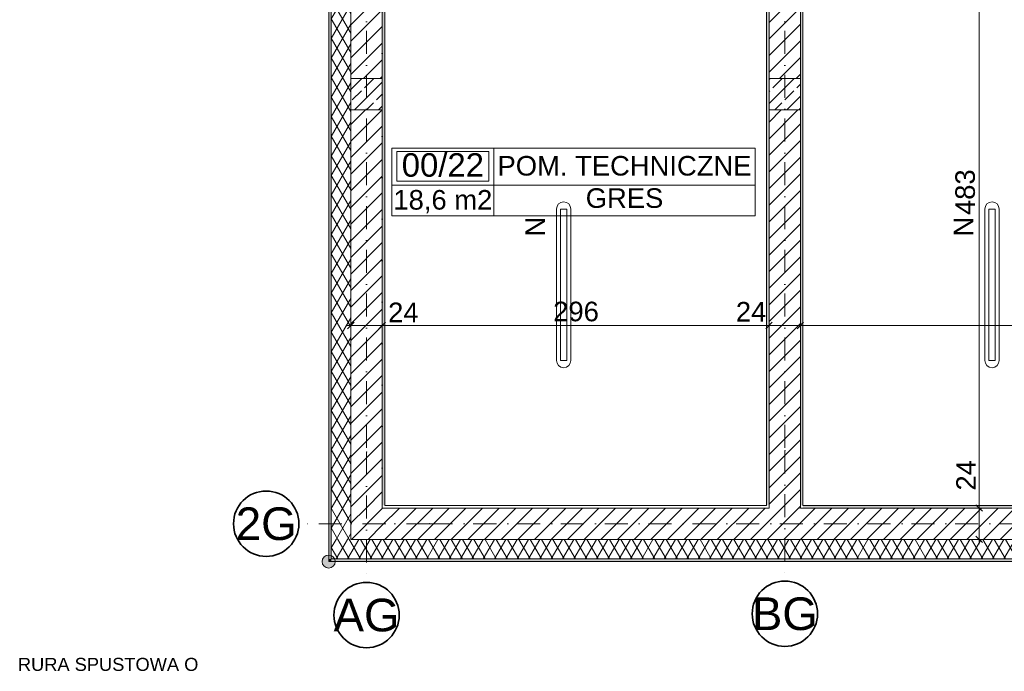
# Model space of a CAD drawing. Header units: millimetres. Extents: x -161344 to -146566, y -106140 to -95295.
# Tile 1 of 4: x -161344 to -153809, y -105722 to -100732. Entities that reach past the tile are written whole.
import ezdxf
from ezdxf.enums import TextEntityAlignment as Align

# ---------------------------------------------------------------- set-up
doc = ezdxf.new("R2010")
doc.units = ezdxf.units.MM
doc.header["$MEASUREMENT"] = 0
doc.linetypes.add('Kropki i Kreski', pattern=[335.138881, 176.388884, -88.194442, 0, -70.555556])
doc.linetypes.add('Kropkowana', pattern=[317.499995, 0, -317.499995])
for name, color, linetype, lineweight, true_color in [('Nowe_2D - Rysunki i Obrazki_Nr_pióra__251', 7, 'Continuous', 13, 0xe8e8e8), ('Nowe_Elementy Modelu - Strefy_Nr_pióra__121', 7, 'Continuous', 0, 0xd5e3e3), ('Nowe_Konstrukcja - Słupy_Nr_pióra__101', 250, 'Continuous', 13, 0x333333), ('Nowe_Konstrukcja - Ściany zew_Nr_pióra__23', 7, 'Continuous', 13, 0x858585), ('Nowe_Metryczki pomieszczeń Archicada_Nr_pióra__81', 7, 'Continuous', 13, 0x6a6a6a), ('Nowe_Wymiarowanie - Ogólne_Nr_pióra__81', 7, 'Continuous', 13, 0x6a6a6a), ('Nowe_zagospodarowanie_Nr_pióra__81', 7, 'Continuous', 13, 0x6a6a6a)]:
    doc.layers.add(name, color=color, linetype=linetype, lineweight=lineweight, true_color=true_color)
for name, color, linetype, lineweight in [('Nowe_Drzwi Archicad_Nr_pióra__3', 7, 'Continuous', 13), ('Nowe_Konstrukcja - Stropy_Nr_pióra__126', 255, 'Continuous', 0), ('Nowe_Konstrukcja - Słupy_Nr_pióra__41', 7, 'Continuous', 13), ('Nowe_Konstrukcja - Ściany zew_Nr_pióra__21', 7, 'Continuous', 20), ('Nowe_Konstrukcja - Ściany zew_Nr_pióra__3', 7, 'Continuous', 13), ('Nowe_LUXIONA#1_Nr_pióra__3', 7, 'Continuous', 13), ('Nowe_Osie_Nr_pióra__4', 8, 'Continuous', 13), ('Nowe_Osie_Nr_pióra__7', 7, 'Continuous', 35), ('Nowe_Wymiarowanie - Ogólne_Nr_pióra__42', 8, 'Continuous', 25)]:
    doc.layers.add(name, color=color, linetype=linetype, lineweight=lineweight)
for name, color, linetype in [('Nowe_Elementy Modelu - Strefy', 7, 'Continuous'), ('Nowe_Konstrukcja - Stropy', 7, 'Continuous'), ('Nowe_Konstrukcja - Słupy', 7, 'Continuous'), ('Nowe_Konstrukcja - Ściany zew', 7, 'Continuous'), ('Nowe_Osie', 7, 'Continuous'), ('Nowe_Wymiarowanie - Ogólne', 7, 'Continuous'), ('Nowe_zagospodarowanie', 7, 'Continuous')]:
    doc.layers.add(name, color=color, linetype=linetype)
doc.styles.add('STYL_AUTOMATYCZNY_1', font='arial.ttf')
doc.styles.add('STYL_AUTOMATYCZNY_3', font='arial.ttf')
doc.dimstyles.new('STYL_AUTOMATYCZNY__1', dxfattribs={"dimtxt": 150, "dimasz": 47.5, "dimexe": 0.18, "dimexo": 0.0625, "dimgap": 0, "dimtad": 1, "dimtih": 1, "dimtoh": 1, "dimdec": 0, "dimlfac": 0.1, "dimzin": 0, "dimdsep": 46, "dimtxsty": 'STYL_AUTOMATYCZNY_1', "dimblk": 'ARROWHEAD_6', "dimblk1": 'ARROWHEAD_6', "dimblk2": 'ARROWHEAD_6', "dimcen": 0.09, "dimse1": 1, "dimse2": 1, "dimclrd": 256, "dimclre": 256, "dimclrt": 8, "dimazin": 0, "dimtfac": 1, "dimtdec": 4, "dimtmove": 0, "dimatfit": 3, "dimfxl": 0, "dimtolj": 1, "dimtzin": 0, "dimarcsym": 0})
doc.dimstyles.new('STYL_AUTOMATYCZNY__2', dxfattribs={"dimtxt": 150, "dimasz": 47.5, "dimexe": 0.18, "dimexo": 0.0625, "dimgap": 0, "dimtad": 1, "dimdec": 0, "dimlfac": 0.1, "dimzin": 0, "dimdsep": 46, "dimtxsty": 'STYL_AUTOMATYCZNY_1', "dimblk": 'ARROWHEAD_6', "dimblk1": 'ARROWHEAD_6', "dimblk2": 'ARROWHEAD_6', "dimcen": 0.09, "dimse1": 1, "dimse2": 1, "dimclrd": 256, "dimclre": 256, "dimclrt": 8, "dimazin": 0, "dimtfac": 1, "dimtdec": 4, "dimtmove": 0, "dimatfit": 3, "dimfxl": 0, "dimtolj": 1, "dimtzin": 0, "dimarcsym": 0})
doc.dimstyles.new('STYL_AUTOMATYCZNY__3', dxfattribs={"dimtxt": 150, "dimasz": 47.5, "dimexe": 0.18, "dimexo": 0.0625, "dimgap": 0, "dimtad": 1, "dimtih": 1, "dimtoh": 1, "dimdec": 0, "dimlfac": 0.1, "dimzin": 0, "dimdsep": 46, "dimtxsty": 'STYL_AUTOMATYCZNY_1', "dimblk": 'ARROWHEAD_6', "dimblk1": 'ARROWHEAD_6', "dimblk2": 'ARROWHEAD_6', "dimcen": 0.09, "dimse1": 1, "dimse2": 1, "dimclrd": 256, "dimclre": 256, "dimclrt": 8, "dimazin": 0, "dimtfac": 1, "dimtdec": 4, "dimtmove": 2, "dimatfit": 3, "dimfxl": 0, "dimtolj": 1, "dimtzin": 0, "dimarcsym": 0})
doc.dimstyles.new('STYL_AUTOMATYCZNY__4', dxfattribs={"dimtxt": 150, "dimasz": 47.5, "dimexe": 0.18, "dimexo": 0.0625, "dimgap": 0, "dimtad": 1, "dimdec": 0, "dimlfac": 0.1, "dimzin": 0, "dimdsep": 46, "dimtxsty": 'STYL_AUTOMATYCZNY_1', "dimblk": 'ARROWHEAD_6', "dimblk1": 'ARROWHEAD_6', "dimblk2": 'ARROWHEAD_6', "dimcen": 0.09, "dimse1": 1, "dimse2": 1, "dimclrd": 256, "dimclre": 256, "dimclrt": 8, "dimazin": 0, "dimtfac": 1, "dimtdec": 4, "dimtmove": 2, "dimatfit": 3, "dimfxl": 0, "dimtolj": 1, "dimtzin": 0, "dimarcsym": 0})
pattern_1 = [(60, (0, 0), (-64.951905, 37.5), []), (120, (0, 0), (64.951905, 37.5), [])]
pattern_2 = [(0, (0, 0), (0, 86.60254), [0, -50]), (0, (25, 43.3), (0, 86.60254), [0, -50])]
pattern_3 = [(45, (0, 0), (-63.63961, 63.63961), [])]
pattern_4 = [(45, (0, 0), (-91.92388, 91.92388), []), (45, (-45.96, 45.96), (-91.92388, 91.92388), [97.5, -32.5])]

# ---------------------------------------------------------------- blocks, each defined once
blk = doc.blocks.new('POM. TECHNICZNE_00_22_2_3', base_point=(-157715.5, -101999.3))
at = {"layer": 'Nowe_Metryczki pomieszczeń Archicada_Nr_pióra__81', "color": 251, "linetype": 'Continuous', "lineweight": 13, "true_color": 0x6a6a6a}
for p, q in [((-158495.9, -101716.4), (-155715.4, -101716.4)), ((-158495.9, -102235), (-158495.9, -101716.4)), ((-157715.5, -101716.4), (-157715.5, -102235)), ((-155715.4, -101716.4), (-155715.4, -102235)), ((-158456.9, -101742.3), (-157754.5, -101742.3)), ((-158456.9, -101968.6), (-158456.9, -101742.3)), ((-157754.5, -101742.3), (-157754.5, -101968.6)), ((-158495.9, -101999.3), (-155715.4, -101999.3)), ((-157754.5, -101968.6), (-158456.9, -101968.6)), ((-155715.4, -102235), (-158495.9, -102235))]:
    blk.add_line(p, q, dxfattribs=at)
at = {"layer": 'Nowe_Metryczki pomieszczeń Archicada_Nr_pióra__81', "color": 251, "lineweight": 13, "true_color": 0x6a6a6a}
for tag, height, style, p in [('ROOM_NUMBER', 180, 'STYL_AUTOMATYCZNY_3', (-158105.7, -101844.3)), ('ROOM_NAME', 150, 'STYL_AUTOMATYCZNY_1', (-156715.4, -101850.5)), ('floor_f', 150, 'STYL_AUTOMATYCZNY_1', (-156715.4, -102098)), ('ROOM_CALC_AREA', 150, 'STYL_AUTOMATYCZNY_1', (-158105.7, -102111.3))]:
    blk.add_attdef(tag, text='', height=height, dxfattribs=dict(at, style=style)).set_placement(p, align=Align.MIDDLE_CENTER)
blk = doc.blocks.new('Strop_1_3', base_point=(-158569.5, -98131.6))
at = {"layer": 'Nowe_Konstrukcja - Stropy_Nr_pióra__126', "color": 255, "linetype": 'Kropkowana', "lineweight": 0, "flags": 128}
blk.add_lwpolyline([(-158569.5, -98131.6), (-158569.5, -104471.6), (-149409.5, -104471.6), (-149409.5, -98131.6)], close=True, dxfattribs=at)
blk = doc.blocks.new('Ściana_3_3', base_point=(-149269.5, -104591.6))
at = {"layer": 'Nowe_Konstrukcja - Ściany zew_Nr_pióra__23', "linetype": 'Continuous', "lineweight": 13, "true_color": 0x858585}
h = blk.add_hatch(dxfattribs=at)
h.set_pattern_fill('Bloczki_ceramiczne_0003', color=252, style=0, pattern_type=2)
h.set_pattern_definition(pattern_3)
h.paths.add_polyline_path([(-158809.5, -104471.6), (-158809.5, -104711.6), (-158569.5, -104471.6)])
h = blk.add_hatch(dxfattribs=at)
h.set_pattern_fill('Bloczki_ceramiczne_0003', color=252, style=0, pattern_type=2)
h.set_pattern_definition(pattern_3)
h.paths.add_polyline_path([(-158569.5, -104471.6), (-158809.5, -104711.6), (-158569.5, -104711.6)])
h = blk.add_hatch(dxfattribs=at)
h.set_pattern_fill('Tynk_0003', color=252, style=0, pattern_type=2)
h.set_pattern_definition(pattern_2)
h.paths.add_polyline_path([(-158569.5, -104451.6), (-158569.5, -104471.6), (-158549.5, -104451.6)])
h = blk.add_hatch(dxfattribs=at)
h.set_pattern_fill('Tynk_0003', color=252, style=0, pattern_type=2)
h.set_pattern_definition(pattern_2)
h.paths.add_polyline_path([(-158549.5, -104451.6), (-158569.5, -104471.6), (-158549.5, -104471.6)])
h = blk.add_hatch(dxfattribs=at)
h.set_pattern_fill('Bloczki_ceramiczne_0003', color=252, style=0, pattern_type=2)
h.set_pattern_definition(pattern_3)
h.paths.add_polyline_path([(-155609.5, -104471.6), (-158569.5, -104471.6), (-158569.5, -104711.6), (-155609.5, -104711.6)])
h = blk.add_hatch(dxfattribs=at)
h.set_pattern_fill('Tynk_0003', color=252, style=0, pattern_type=2)
h.set_pattern_definition(pattern_2)
h.paths.add_polyline_path([(-155629.5, -104451.6), (-158549.5, -104451.6), (-158549.5, -104471.6), (-155629.5, -104471.6)])
h = blk.add_hatch(dxfattribs=at)
h.set_pattern_fill('Tynk_0003', color=252, style=0, pattern_type=2)
h.set_pattern_definition(pattern_2)
h.paths.add_polyline_path([(-155609.5, -104451.6), (-155629.5, -104451.6), (-155629.5, -104471.6), (-155609.5, -104471.6)])
h = blk.add_hatch(dxfattribs=at)
h.set_pattern_fill('Bloczki_ceramiczne_0003', color=252, style=0, pattern_type=2)
h.set_pattern_definition(pattern_3)
h.paths.add_polyline_path([(-155369.5, -104471.6), (-155609.5, -104471.6), (-155609.5, -104711.6), (-155369.5, -104711.6)])
h = blk.add_hatch(dxfattribs=at)
h.set_pattern_fill('Tynk_0003', color=252, style=0, pattern_type=2)
h.set_pattern_definition(pattern_2)
h.paths.add_polyline_path([(-155349.5, -104451.6), (-155369.5, -104451.6), (-155369.5, -104471.6), (-155349.5, -104471.6)])
h = blk.add_hatch(dxfattribs=at)
h.set_pattern_fill('Bloczki_ceramiczne_0003', color=252, style=0, pattern_type=2)
h.set_pattern_definition(pattern_3)
h.paths.add_polyline_path([(-155369.5, -104471.6), (-155369.5, -104711.6), (-152499.5, -104711.6), (-152499.5, -104471.6)])
h = blk.add_hatch(dxfattribs=at)
h.set_pattern_fill('Tynk_0003', color=252, style=0, pattern_type=2)
h.set_pattern_definition(pattern_2)
h.paths.add_polyline_path([(-149409.5, -104451.6), (-155349.5, -104451.6), (-155349.5, -104471.6), (-149409.5, -104471.6)])
h = blk.add_hatch(dxfattribs=at)
h.set_pattern_fill('Izolacja_miękka_0003', color=252, style=0, pattern_type=2)
h.set_pattern_definition(pattern_1)
h.paths.add_polyline_path([(-158809.5, -104711.6), (-158959.5, -104711.6), (-158959.5, -104861.6)])
h = blk.add_hatch(dxfattribs=at)
h.set_pattern_fill('Izolacja_miękka_0003', color=252, style=0, pattern_type=2)
h.set_pattern_definition(pattern_1)
h.paths.add_polyline_path([(-158959.5, -104861.6), (-158809.5, -104861.6), (-158809.5, -104711.6)])
h = blk.add_hatch(dxfattribs=at)
h.set_pattern_fill('Izolacja_miękka_0003', color=252, style=0, pattern_type=2)
h.set_pattern_definition(pattern_1)
h.paths.add_polyline_path([(-158809.5, -104861.6), (-149149.5, -104861.6), (-149149.5, -104711.6), (-158809.5, -104711.6)])
at = {"layer": 'Nowe_Konstrukcja - Ściany zew_Nr_pióra__23', "linetype": 'Continuous', "lineweight": 0, "true_color": 0xdfdfdf}
for points in [[(-158979.5, -104861.6), (-158979.5, -104881.6), (-158959.5, -104861.6)], [(-158959.5, -104861.6), (-158979.5, -104881.6), (-158959.5, -104881.6)], [(-148999.5, -104861.6), (-158959.5, -104861.6), (-158959.5, -104881.6), (-148999.5, -104881.6)]]:
    blk.add_hatch(color=254, dxfattribs=at).paths.add_polyline_path(points)
at = {"layer": 'Nowe_Konstrukcja - Ściany zew_Nr_pióra__21', "color": 7, "linetype": 'Continuous', "lineweight": 20, "flags": 128}
for points in [[(-155629.5, -104451.6), (-158549.5, -104451.6)], [(-149409.5, -104451.6), (-155349.5, -104451.6)], [(-158979.5, -104881.6), (-158979.5, -104861.6)], [(-158979.5, -104881.6), (-148999.5, -104881.6)]]:
    blk.add_lwpolyline(points, dxfattribs=at)
at = {"layer": 'Nowe_Konstrukcja - Ściany zew_Nr_pióra__3', "color": 7, "linetype": 'Continuous', "lineweight": 13}
for p, q in [((-158809.5, -104471.6), (-158809.5, -104711.6)), ((-158569.5, -104451.6), (-158569.5, -104471.6)), ((-155609.5, -104471.6), (-158569.5, -104471.6)), ((-155609.5, -104451.6), (-155609.5, -104471.6)), ((-155369.5, -104471.6), (-155369.5, -104451.6)), ((-152499.5, -104471.6), (-155369.5, -104471.6)), ((-158959.5, -104711.6), (-158959.5, -104861.6)), ((-158809.5, -104711.6), (-158569.5, -104711.6)), ((-158569.5, -104711.6), (-155609.5, -104711.6)), ((-155609.5, -104711.6), (-155369.5, -104711.6)), ((-155369.5, -104711.6), (-152499.5, -104711.6)), ((-158959.5, -104861.6), (-158809.5, -104861.6)), ((-158809.5, -104861.6), (-149149.5, -104861.6))]:
    blk.add_line(p, q, dxfattribs=at)
blk = doc.blocks.new('Ściana_4_3', base_point=(-158689.5, -104591.6))
at = {"layer": 'Nowe_Konstrukcja - Ściany zew_Nr_pióra__23', "linetype": 'Continuous', "lineweight": 0, "true_color": 0xdfdfdf}
blk.add_hatch(color=254, dxfattribs=at).paths.add_polyline_path([(-158959.5, -104861.6), (-158959.5, -97741.6), (-158979.5, -97741.6), (-158979.5, -104861.6)])
at = {"layer": 'Nowe_Konstrukcja - Ściany zew_Nr_pióra__23', "linetype": 'Continuous', "lineweight": 13, "true_color": 0x858585}
h = blk.add_hatch(dxfattribs=at)
h.set_pattern_fill('Izolacja_miękka_0003', color=252, style=0, pattern_type=2)
h.set_pattern_definition(pattern_1)
h.paths.add_polyline_path([(-158959.5, -97891.6), (-158959.5, -104711.6), (-158809.5, -104711.6), (-158809.5, -97891.6)])
h = blk.add_hatch(dxfattribs=at)
h.set_pattern_fill('Bloczki_ceramiczne_0003', color=252, style=0, pattern_type=2)
h.set_pattern_definition(pattern_3)
h.paths.add_polyline_path([(-158809.5, -101181.6), (-158569.5, -101181.6), (-158569.5, -98131.6), (-158809.5, -98131.6)])
h = blk.add_hatch(dxfattribs=at)
h.set_pattern_fill('Tynk_0003', color=252, style=0, pattern_type=2)
h.set_pattern_definition(pattern_2)
h.paths.add_polyline_path([(-158549.5, -104451.6), (-158549.5, -98151.6), (-158569.5, -98151.6), (-158569.5, -104451.6)])
h = blk.add_hatch(dxfattribs=at)
h.set_pattern_fill('Bloczki_ceramiczne_0003', color=252, style=0, pattern_type=2)
h.set_pattern_definition(pattern_3)
h.paths.add_polyline_path([(-158809.5, -104471.6), (-158569.5, -104471.6), (-158569.5, -101421.6), (-158809.5, -101421.6)])
at = {"layer": 'Nowe_Konstrukcja - Ściany zew_Nr_pióra__21', "color": 7, "linetype": 'Continuous', "lineweight": 20, "flags": 128}
for points in [[(-158979.5, -97741.6), (-158979.5, -104861.6)], [(-158549.5, -104451.6), (-158549.5, -98151.6)]]:
    blk.add_lwpolyline(points, dxfattribs=at)
at = {"layer": 'Nowe_Konstrukcja - Ściany zew_Nr_pióra__3', "color": 7, "linetype": 'Continuous', "lineweight": 13}
for p, q in [((-158959.5, -97741.6), (-158959.5, -97891.6)), ((-158959.5, -97891.6), (-158959.5, -104711.6)), ((-158809.5, -97891.6), (-158809.5, -98131.6)), ((-158809.5, -98131.6), (-158809.5, -101181.6)), ((-158569.5, -98131.6), (-158569.5, -98151.6)), ((-158569.5, -101181.6), (-158569.5, -98151.6)), ((-158809.5, -101421.6), (-158809.5, -104471.6)), ((-158569.5, -104451.6), (-158569.5, -101421.6)), ((-158809.5, -104471.6), (-158809.5, -104711.6)), ((-158569.5, -104451.6), (-158569.5, -104471.6)), ((-158959.5, -104711.6), (-158959.5, -104861.6))]:
    blk.add_line(p, q, dxfattribs=at)
blk = doc.blocks.new('Otwór drzwiowy_ prostokątny 27')
at = {"layer": 'Nowe_Drzwi Archicad_Nr_pióra__3', "color": 7, "linetype": 'Continuous', "lineweight": 13}
for p, q in [((-450, 280), (-430, 280)), ((-430, 0), (-430, 280)), ((450, 280), (430, 280)), ((430, 0), (430, 280))]:
    blk.add_line(p, q, dxfattribs=at)
blk = doc.blocks.new('Ściana_5_3', base_point=(-155629.5, -98011.6))
at = {"layer": 'Nowe_Konstrukcja - Ściany zew_Nr_pióra__23', "linetype": 'Continuous', "lineweight": 13, "true_color": 0x858585}
h = blk.add_hatch(dxfattribs=at)
h.set_pattern_fill('Tynk_0003', color=252, style=0, pattern_type=2)
h.set_pattern_definition(pattern_2)
h.paths.add_polyline_path([(-155609.5, -98151.6), (-155629.5, -98151.6), (-155629.5, -98740.5), (-155609.5, -98740.5)])
h = blk.add_hatch(dxfattribs=at)
h.set_pattern_fill('Bloczki_ceramiczne_0003', color=252, style=0, pattern_type=2)
h.set_pattern_definition(pattern_3)
h.paths.add_polyline_path([(-155609.5, -98151.6), (-155369.5, -98151.6), (-155369.5, -98131.6), (-155609.5, -98131.6)])
h = blk.add_hatch(dxfattribs=at)
h.set_pattern_fill('Bloczki_ceramiczne_0003', color=252, style=0, pattern_type=2)
h.set_pattern_definition(pattern_3)
h.paths.add_polyline_path([(-155609.5, -98151.6), (-155609.5, -98740.5), (-155369.5, -98740.5), (-155369.5, -98151.6)])
h = blk.add_hatch(dxfattribs=at)
h.set_pattern_fill('Tynk_0003', color=252, style=0, pattern_type=2)
h.set_pattern_definition(pattern_2)
h.paths.add_polyline_path([(-155349.5, -98151.6), (-155369.5, -98151.6), (-155369.5, -98740.5), (-155349.5, -98740.5)])
h = blk.add_hatch(dxfattribs=at)
h.set_pattern_fill('Tynk_0003', color=252, style=0, pattern_type=2)
h.set_pattern_definition(pattern_2)
h.paths.add_polyline_path([(-155629.5, -98760.5), (-155349.5, -98760.5), (-155349.5, -98740.5), (-155609.5, -98740.5), (-155629.5, -98740.5)])
h = blk.add_hatch(dxfattribs=at)
h.set_pattern_fill('Tynk_0003', color=252, style=0, pattern_type=2)
h.set_pattern_definition(pattern_2)
h.paths.add_polyline_path([(-155629.5, -99640.5), (-155609.5, -99640.5), (-155349.5, -99640.5), (-155349.5, -99620.5), (-155629.5, -99620.5)])
h = blk.add_hatch(dxfattribs=at)
h.set_pattern_fill('Tynk_0003', color=252, style=0, pattern_type=2)
h.set_pattern_definition(pattern_2)
h.paths.add_polyline_path([(-155609.5, -99640.5), (-155629.5, -99640.5), (-155629.5, -104451.6), (-155609.5, -104451.6)])
h = blk.add_hatch(dxfattribs=at)
h.set_pattern_fill('Bloczki_ceramiczne_0003', color=252, style=0, pattern_type=2)
h.set_pattern_definition(pattern_3)
h.paths.add_polyline_path([(-155609.5, -99640.5), (-155609.5, -101181.6), (-155369.5, -101181.6), (-155369.5, -99640.5)])
h = blk.add_hatch(dxfattribs=at)
h.set_pattern_fill('Tynk_0003', color=252, style=0, pattern_type=2)
h.set_pattern_definition(pattern_2)
h.paths.add_polyline_path([(-155349.5, -99640.5), (-155369.5, -99640.5), (-155369.5, -104451.6), (-155349.5, -104451.6)])
h = blk.add_hatch(dxfattribs=at)
h.set_pattern_fill('Bloczki_ceramiczne_0003', color=252, style=0, pattern_type=2)
h.set_pattern_definition(pattern_3)
h.paths.add_polyline_path([(-155609.5, -101421.6), (-155609.5, -104451.6), (-155369.5, -104451.6), (-155369.5, -101421.6)])
h = blk.add_hatch(dxfattribs=at)
h.set_pattern_fill('Bloczki_ceramiczne_0003', color=252, style=0, pattern_type=2)
h.set_pattern_definition(pattern_3)
h.paths.add_polyline_path([(-155369.5, -104451.6), (-155609.5, -104451.6), (-155609.5, -104471.6), (-155369.5, -104471.6)])
at = {"layer": 'Nowe_Konstrukcja - Ściany zew_Nr_pióra__21', "color": 7, "linetype": 'Continuous', "lineweight": 20}
for p, q in [((-155629.5, -98740.5), (-155629.5, -98760.5)), ((-155349.5, -98760.5), (-155629.5, -98760.5)), ((-155349.5, -98740.5), (-155349.5, -98760.5)), ((-155349.5, -99620.5), (-155629.5, -99620.5)), ((-155629.5, -99640.5), (-155629.5, -99620.5)), ((-155349.5, -99640.5), (-155349.5, -99620.5))]:
    blk.add_line(p, q, dxfattribs=at)
at = {"layer": 'Nowe_Konstrukcja - Ściany zew_Nr_pióra__21', "color": 7, "linetype": 'Continuous', "lineweight": 20, "flags": 128}
for points in [[(-155629.5, -98151.6), (-155629.5, -98740.5)], [(-155349.5, -98740.5), (-155349.5, -98151.6)], [(-155629.5, -99640.5), (-155629.5, -104451.6)], [(-155349.5, -104451.6), (-155349.5, -99640.5)]]:
    blk.add_lwpolyline(points, dxfattribs=at)
at = {"layer": 'Nowe_Konstrukcja - Ściany zew_Nr_pióra__3', "color": 7, "linetype": 'Continuous', "lineweight": 13}
for p, q in [((-155609.5, -98131.6), (-155609.5, -98151.6)), ((-155609.5, -98151.6), (-155609.5, -98740.5)), ((-155369.5, -98151.6), (-155369.5, -98131.6)), ((-155369.5, -98740.5), (-155369.5, -98151.6)), ((-155609.5, -98740.5), (-155349.5, -98740.5)), ((-155609.5, -99640.5), (-155609.5, -101181.6)), ((-155609.5, -99640.5), (-155349.5, -99640.5)), ((-155369.5, -101181.6), (-155369.5, -99640.5)), ((-155609.5, -101421.6), (-155609.5, -104451.6)), ((-155369.5, -104451.6), (-155369.5, -101421.6)), ((-155609.5, -104451.6), (-155609.5, -104471.6)), ((-155369.5, -104471.6), (-155369.5, -104451.6))]:
    blk.add_line(p, q, dxfattribs=at)
at = {"layer": 'Nowe_Drzwi Archicad_Nr_pióra__3', "color": 7, "linetype": 'Continuous', "lineweight": 13, "xscale": -0.9999999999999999, "zscale": 1000, "rotation": 90.00002346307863}
blk.add_blockref('Otwór drzwiowy_ prostokątny 27', (-155349.5, -99190.5), dxfattribs=at)
blk = doc.blocks.new('Słup_5_3', base_point=(-158689.5, -101301.6))
at = {"layer": 'Nowe_Konstrukcja - Słupy_Nr_pióra__101', "linetype": 'Continuous', "lineweight": 13, "true_color": 0x333333}
h = blk.add_hatch(dxfattribs=at)
h.set_pattern_fill('Beton_zbrojony_0003', color=250, style=0, pattern_type=2)
h.set_pattern_definition(pattern_4)
h.paths.add_polyline_path([(-158809.5, -101421.6), (-158569.5, -101421.6), (-158569.5, -101181.6), (-158809.5, -101181.6)])
at = {"layer": 'Nowe_Konstrukcja - Słupy_Nr_pióra__41', "color": 7, "linetype": 'Continuous', "lineweight": 13, "flags": 128}
blk.add_lwpolyline([(-158809.5, -101421.6), (-158569.5, -101421.6), (-158569.5, -101181.6), (-158809.5, -101181.6)], close=True, dxfattribs=at)
blk = doc.blocks.new('Słup_6_3', base_point=(-155489.5, -101301.6))
at = {"layer": 'Nowe_Konstrukcja - Słupy_Nr_pióra__101', "linetype": 'Continuous', "lineweight": 13, "true_color": 0x333333}
h = blk.add_hatch(dxfattribs=at)
h.set_pattern_fill('Beton_zbrojony_0003', color=250, style=0, pattern_type=2)
h.set_pattern_definition(pattern_4)
h.paths.add_polyline_path([(-155609.5, -101421.6), (-155369.5, -101421.6), (-155369.5, -101181.6), (-155609.5, -101181.6)])
at = {"layer": 'Nowe_Konstrukcja - Słupy_Nr_pióra__41', "color": 7, "linetype": 'Continuous', "lineweight": 13, "flags": 128}
blk.add_lwpolyline([(-155609.5, -101421.6), (-155369.5, -101421.6), (-155369.5, -101181.6), (-155609.5, -101181.6)], close=True, dxfattribs=at)
blk = doc.blocks.new('Standardowy znacznik osi')
at = {"layer": 'Nowe_Osie_Nr_pióra__4', "color": 8, "linetype": 'Kropki i Kreski', "lineweight": 13}
for p, q in [((1000, 0), (0, 0)), ((1000, 0), (8246.1, 0)), ((8246.1, 0), (9246.1, 0))]:
    blk.add_line(p, q, dxfattribs=at)
for p in [(1000, 0), (1000, 0), (8246.1, 0), (8246.1, 0)]:
    blk.add_point(p, dxfattribs=at)
at = {"layer": 'Nowe_Osie_Nr_pióra__7', "color": 7, "linetype": 'Continuous', "lineweight": 35, "flags": 128}
for points in [[(0, 0, 1), (-500, 0, 1)], [(9746.1, 0, 1), (9246.1, 0, 1)]]:
    blk.add_lwpolyline(points, format="xyb", close=True, dxfattribs=at)
at = {"layer": 'Nowe_Osie_Nr_pióra__4', "color": 8, "lineweight": 13, "style": 'STYL_AUTOMATYCZNY_1'}
for tag, p in [('AC_MarkerText_1_0', (-432.1, -57.1)), ('AC_MarkerText_1_1', (9314, -57.1))]:
    blk.add_attdef(tag, text='', height=250, rotation=90, dxfattribs=at).set_placement(p, align=Align.TOP_CENTER)
blk = doc.blocks.new('Standardowy znacznik osi_4')
at = {"layer": 'Nowe_Osie_Nr_pióra__4', "color": 8, "linetype": 'Kropki i Kreski', "lineweight": 13}
for q in [(0, 0), (10053.7, 0)]:
    blk.add_line((1000, 0), q, dxfattribs=at)
blk.add_point((1000, 0), dxfattribs=at)
blk.add_point((1000, 0), dxfattribs=at)
at = {"layer": 'Nowe_Osie_Nr_pióra__7', "color": 7, "linetype": 'Continuous', "lineweight": 35, "flags": 128}
blk.add_lwpolyline([(0, 0, 1), (-500, 0, 1)], format="xyb", close=True, dxfattribs=at)
at = {"layer": 'Nowe_Osie_Nr_pióra__4', "color": 8, "lineweight": 13, "style": 'STYL_AUTOMATYCZNY_1'}
for tag, p in [('AC_MarkerText_1_0', (-250, 125)), ('AC_MarkerText_1_1', (11303.7, 125))]:
    blk.add_attdef(tag, text='', height=250, dxfattribs=at).set_placement(p, align=Align.TOP_CENTER)
blk = doc.blocks.new('Standardowy znacznik osi_2')
at = {"layer": 'Nowe_Osie_Nr_pióra__4', "color": 8, "linetype": 'Kropki i Kreski', "lineweight": 13}
for p, q in [((1000, 0), (0, 0)), ((1000, 0), (8235.9, 0)), ((8235.9, 0), (9235.9, 0))]:
    blk.add_line(p, q, dxfattribs=at)
for p in [(1000, 0), (1000, 0), (8235.9, 0), (8235.9, 0)]:
    blk.add_point(p, dxfattribs=at)
at = {"layer": 'Nowe_Osie_Nr_pióra__7', "color": 7, "linetype": 'Continuous', "lineweight": 35, "flags": 128}
for points in [[(0, 0, 1), (-500, 0, 1)], [(9735.9, 0, 1), (9235.9, 0, 1)]]:
    blk.add_lwpolyline(points, format="xyb", close=True, dxfattribs=at)
at = {"layer": 'Nowe_Osie_Nr_pióra__4', "color": 8, "lineweight": 13, "style": 'STYL_AUTOMATYCZNY_1'}
for tag, p in [('AC_MarkerText_1_0', (-432.1, -57.1)), ('AC_MarkerText_1_1', (9303.8, -57.1))]:
    blk.add_attdef(tag, text='', height=250, rotation=90, dxfattribs=at).set_placement(p, align=Align.TOP_CENTER)
blk = doc.blocks.new('Linia_1_3', base_point=(-148979.5, -104881.6))
at = {"layer": 'Nowe_zagospodarowanie_Nr_pióra__81', "linetype": 'Continuous', "lineweight": 13, "true_color": 0x6a6a6a}
blk.add_hatch(color=251, dxfattribs=at).paths.add_polyline_path([(-159029.5, -104881.6), (-159025.7, -104900.8), (-159014.9, -104917), (-158998.6, -104927.8), (-158979.5, -104931.6), (-158960.4, -104927.8), (-158944.2, -104917), (-158933.3, -104900.8), (-158929.5, -104881.6), (-158933.3, -104862.5), (-158944.2, -104846.3), (-158960.4, -104835.4), (-158979.5, -104831.6), (-158998.6, -104835.4), (-159014.9, -104846.3), (-159025.7, -104862.5)])
at = {"layer": 'Nowe_zagospodarowanie_Nr_pióra__81', "color": 251, "linetype": 'Continuous', "lineweight": 13, "true_color": 0x6a6a6a}
blk.add_line((-148979.5, -104881.6), (-158929.5, -104881.6), dxfattribs=at)
blk.add_circle((-158979.5, -104881.6), 50, dxfattribs=at)
blk = doc.blocks.new('*D83')
at = {"layer": 'Nowe_Wymiarowanie - Ogólne_Nr_pióra__81', "color": 251, "linetype": 'Continuous', "lineweight": 13, "true_color": 0x6a6a6a}
for p, q in [((-158847, -103073.5), (-158809.5, -103073.5)), ((-158784.5, -103048.5), (-158834.5, -103098.5)), ((-158809.5, -103120.4), (-158809.5, -103026.6)), ((-158809.5, -103073.5), (-158569.5, -103073.5)), ((-158544.5, -103048.5), (-158594.5, -103098.5)), ((-158569.5, -103120.4), (-158569.5, -103026.6))]:
    blk.add_line(p, q, dxfattribs=at)
blk = doc.blocks.new('ARROWHEAD_6')
at = {"color": 0, "linetype": 'Continuous', "lineweight": 0}
for p, q in [((0, 0), (-1, 0)), ((-0.5, -0.5), (0.5, 0.5))]:
    blk.add_line(p, q, dxfattribs=at)
blk = doc.blocks.new('*D84')
at = {"layer": 'Nowe_Wymiarowanie - Ogólne_Nr_pióra__81', "color": 251, "linetype": 'Continuous', "lineweight": 13, "true_color": 0x6a6a6a}
for p, q in [((-158544.5, -103048.5), (-158594.5, -103098.5)), ((-158569.5, -103120.4), (-158569.5, -103026.6)), ((-158569.5, -103073.5), (-155609.5, -103073.5)), ((-155584.5, -103048.5), (-155634.5, -103098.5)), ((-155609.5, -103120.4), (-155609.5, -103026.6))]:
    blk.add_line(p, q, dxfattribs=at)
at = {"layer": 'Nowe_Wymiarowanie - Ogólne_Nr_pióra__42', "color": 8, "lineweight": 25, "char_height": 150, "attachment_point": 7, "style": 'STYL_AUTOMATYCZNY_1'}
for s, insert in [('\\A1;{\\pql;\\fArial|b0|i0|c238|p0;\\W1.000000;24}', (-158524.5, -103048.5)), ('\\A1;{\\pql;\\fArial|b0|i0|c238|p0;\\W1.000000;296}', (-157261.1, -103043.5)), ('\\A1;{\\pql;\\fArial|b0|i0|c238|p0;\\W1.000000;24}', (-155863.3, -103043.5))]:
    blk.add_mtext(s, dxfattribs=dict(at, insert=insert))
blk = doc.blocks.new('*D85')
at = {"layer": 'Nowe_Wymiarowanie - Ogólne_Nr_pióra__81', "color": 251, "linetype": 'Continuous', "lineweight": 13, "true_color": 0x6a6a6a}
for p, q in [((-155584.5, -103048.5), (-155634.5, -103098.5)), ((-155609.5, -103120.4), (-155609.5, -103026.6)), ((-155609.5, -103073.5), (-155369.5, -103073.5)), ((-155344.5, -103048.5), (-155394.5, -103098.5)), ((-155369.5, -103120.4), (-155369.5, -103026.6))]:
    blk.add_line(p, q, dxfattribs=at)
blk = doc.blocks.new('*D86')
at = {"layer": 'Nowe_Wymiarowanie - Ogólne_Nr_pióra__81', "color": 251, "linetype": 'Continuous', "lineweight": 13, "true_color": 0x6a6a6a}
for p, q in [((-155344.5, -103048.5), (-155394.5, -103098.5)), ((-155369.5, -103120.4), (-155369.5, -103026.6)), ((-155369.5, -103073.5), (-149389.5, -103073.5)), ((-149364.5, -103048.5), (-149414.5, -103098.5)), ((-149389.5, -103120.4), (-149389.5, -103026.6))]:
    blk.add_line(p, q, dxfattribs=at)
at = {"layer": 'Nowe_Wymiarowanie - Ogólne_Nr_pióra__42', "color": 8, "lineweight": 25, "char_height": 150, "attachment_point": 7, "style": 'STYL_AUTOMATYCZNY_1'}
for s, insert in [('\\A1;{\\pql;\\fArial|b0|i0|c238|p0;\\W1.000000;598}', (-152665.5, -103043.5)), ('\\A1;{\\pql;\\fArial|b0|i0|c238|p0;\\W1.000000;24}', (-149643.3, -103043.5))]:
    blk.add_mtext(s, dxfattribs=dict(at, insert=insert))
blk = doc.blocks.new('*D88')
at = {"layer": 'Nowe_Wymiarowanie - Ogólne_Nr_pióra__81', "color": 251, "linetype": 'Continuous', "lineweight": 13, "true_color": 0x6a6a6a}
for p, q in [((-153954.9, -104471.6), (-154048.6, -104471.6)), ((-154026.7, -104446.6), (-153976.7, -104496.6)), ((-154001.7, -104711.6), (-154001.7, -104471.6)), ((-153954.9, -104711.6), (-154048.6, -104711.6)), ((-154026.7, -104686.6), (-153976.7, -104736.6)), ((-154001.7, -104749.1), (-154001.7, -104711.6))]:
    blk.add_line(p, q, dxfattribs=at)
blk = doc.blocks.new('*D89')
at = {"layer": 'Nowe_Wymiarowanie - Ogólne_Nr_pióra__81', "color": 251, "linetype": 'Continuous', "lineweight": 13, "true_color": 0x6a6a6a}
for p, q in [((-154026.7, -99615.5), (-153976.7, -99665.5)), ((-153954.9, -99640.5), (-154048.6, -99640.5)), ((-154001.7, -104471.6), (-154001.7, -99640.5)), ((-153954.9, -104471.6), (-154048.6, -104471.6)), ((-154026.7, -104446.6), (-153976.7, -104496.6))]:
    blk.add_line(p, q, dxfattribs=at)
at = {"layer": 'Nowe_Wymiarowanie - Ogólne_Nr_pióra__42', "color": 8, "lineweight": 25, "char_height": 150, "attachment_point": 7, "rotation": 90, "style": 'STYL_AUTOMATYCZNY_1'}
for s, insert in [('\\A1;{\\pql;\\fArial|b0|i0|c238|p0;\\W1.000000;483}', (-154031.7, -102227.7)), ('\\A1;{\\pql;\\fArial|b0|i0|c238|p0;\\W1.000000;24}', (-154026.7, -104337.8))]:
    blk.add_mtext(s, dxfattribs=dict(at, insert=insert))

msp = doc.modelspace()

# ---------------------------------------------------------------- linework, layer by layer
at = {"layer": 'Nowe_Elementy Modelu - Strefy_Nr_pióra__121', "color": 254, "linetype": 'Continuous', "lineweight": 0, "true_color": 0xd5e3e3, "flags": 128}
for points in [[(-158549.5, -98151.6), (-158549.5, -104451.6), (-155629.5, -104451.6), (-155629.5, -98151.6)], [(-155349.5, -98151.6), (-155349.5, -98763.9), (-155349.5, -99619.2), (-155349.5, -104451.6), (-149639.5, -104451.6), (-149639.5, -104271.6), (-149409.5, -104271.6), (-149409.5, -98151.6)]]:
    msp.add_lwpolyline(points, close=True, dxfattribs=at)
at = {"layer": 'Nowe_LUXIONA#1_Nr_pióra__3', "color": 7, "linetype": 'Continuous', "lineweight": 13}
for p, q in [((-157236.2, -102181.8), (-157236.2, -103341.8)), ((-157204.7, -103281.8), (-157204.7, -102181.8)), ((-157157.7, -103281.8), (-157157.7, -102181.8)), ((-157126.2, -103341.8), (-157126.2, -102181.8)), ((-153957.9, -102181.8), (-153957.9, -103341.8)), ((-153926.4, -103281.8), (-153926.4, -102181.8)), ((-153879.5, -103281.8), (-153879.5, -102181.8)), ((-153847.9, -103341.8), (-153847.9, -102181.8)), ((-157236.2, -103281.8), (-157236.2, -103281.8)), ((-153957.9, -103281.8), (-153957.9, -103281.8))]:
    msp.add_line(p, q, dxfattribs=at)
for points in [[(-157204.7, -103341.8), (-157204.7, -102181.8), (-157157.7, -102181.8), (-157157.7, -103341.8)], [(-153926.4, -103341.8), (-153926.4, -102181.8), (-153879.5, -102181.8), (-153879.5, -103341.8)]]:
    msp.add_lwpolyline(points, close=True, dxfattribs=at)
for centre, start, end in [((-157181.2, -102181.8), 0, 180), ((-153902.9, -102181.8), 0, 180), ((-157181.2, -103341.8), 180, 0), ((-153902.9, -103341.8), 180, 0)]:
    msp.add_arc(centre, 55, start, end, dxfattribs=at)

# ---------------------------------------------------------------- block references
at = {"layer": 'Nowe_Elementy Modelu - Strefy', "color": 251, "linetype": 'Continuous', "lineweight": 13, "true_color": 0x6a6a6a}
msp.add_blockref('POM. TECHNICZNE_00_22_2_3', (-157715.5, -101999.3), dxfattribs=at).add_auto_attribs({'ROOM_NAME': 'POM. TECHNICZNE', 'ROOM_NUMBER': '00/22', 'ROOM_CALC_AREA': '18,6 m2', 'floor_f': 'GRES'})
at = {"layer": 'Nowe_Konstrukcja - Stropy', "color": 255, "linetype": 'Kropkowana', "lineweight": 0}
msp.add_blockref('Strop_1_3', (-158569.5, -98131.6), dxfattribs=at)
at = {"layer": 'Nowe_Konstrukcja - Słupy', "color": 7, "lineweight": 13}
for name, p in [('Słup_5_3', (-158689.5, -101301.6)), ('Słup_6_3', (-155489.5, -101301.6))]:
    msp.add_blockref(name, p, dxfattribs=at)
at = {"layer": 'Nowe_Konstrukcja - Ściany zew', "color": 7, "lineweight": 20}
for name, p in [('Ściana_4_3', (-158689.5, -104591.6)), ('Ściana_5_3', (-155629.5, -98011.6)), ('Ściana_3_3', (-149269.5, -104591.6))]:
    msp.add_blockref(name, p, dxfattribs=at)
at = {"layer": 'Nowe_Osie', "color": 8, "linetype": 'Continuous', "lineweight": 15}
ref = msp.add_blockref('Standardowy znacznik osi', (-158689.5, -95795.2), dxfattribs=dict(at, zscale=1000, rotation=270))
ref.add_attrib('AC_MarkerText_1', 'AG', dxfattribs={"layer": 'Nowe_Osie_Nr_pióra__4', "color": 8, "lineweight": 13, "height": 250, "rotation": 360, "style": 'STYL_AUTOMATYCZNY_1'}).set_placement((-158689.5, -95420.2), align=Align.TOP_CENTER)
ref.add_attrib('AC_MarkerText_1_1', 'AG', dxfattribs={"layer": 'Nowe_Osie_Nr_pióra__4', "color": 8, "lineweight": 13, "height": 250, "rotation": 360, "style": 'STYL_AUTOMATYCZNY_1'}).set_placement((-158689.5, -105166.3), align=Align.TOP_CENTER)
ref = msp.add_blockref('Standardowy znacznik osi_2', (-155488.2, -95795.2), dxfattribs=dict(at, zscale=1000, rotation=270))
ref.add_attrib('AC_MarkerText_1', 'BG', dxfattribs={"layer": 'Nowe_Osie_Nr_pióra__4', "color": 8, "lineweight": 13, "height": 250, "rotation": 360, "style": 'STYL_AUTOMATYCZNY_1'}).set_placement((-155488.2, -95420.2), align=Align.TOP_CENTER)
ref.add_attrib('AC_MarkerText_1_1', 'BG', dxfattribs={"layer": 'Nowe_Osie_Nr_pióra__4', "color": 8, "lineweight": 13, "height": 250, "rotation": 360, "style": 'STYL_AUTOMATYCZNY_1'}).set_placement((-155488.2, -105156.1), align=Align.TOP_CENTER)
ref = msp.add_blockref('Standardowy znacznik osi_4', (-159207.7, -104591.6), dxfattribs=dict(at, zscale=1000))
ref.add_attrib('AC_MarkerText_1', '2G', dxfattribs={"layer": 'Nowe_Osie_Nr_pióra__4', "color": 8, "lineweight": 13, "height": 250, "style": 'STYL_AUTOMATYCZNY_1'}).set_placement((-159457.7, -104466.6), align=Align.TOP_CENTER)
at = {"layer": 'Nowe_zagospodarowanie', "color": 251, "linetype": 'Continuous', "lineweight": 13, "true_color": 0x6a6a6a}
msp.add_blockref('Linia_1_3', (-148979.5, -104881.6), dxfattribs=at)

# ---------------------------------------------------------------- texts
at = {"layer": 'Nowe_2D - Rysunki i Obrazki_Nr_pióra__251', "color": 254, "linetype": 'Continuous', "lineweight": 13, "true_color": 0xe8e8e8, "insert": (-161358, -105720.4), "char_height": 100, "attachment_point": 7, "style": 'STYL_AUTOMATYCZNY_1'}
msp.add_mtext('\\A1;{\\pql;\\fArial|b0|i0|c238|p0;\\W1.000000;RURA SPUSTOWA O}', dxfattribs=at)
at = {"layer": 'Nowe_LUXIONA#1_Nr_pióra__3', "color": 7, "linetype": 'Continuous', "lineweight": 13, "char_height": 150, "attachment_point": 7, "rotation": 90, "style": 'STYL_AUTOMATYCZNY_1'}
for insert in [(-157324.4, -102392), (-154046.1, -102392)]:
    msp.add_mtext('\\A1;{\\pql;\\fArial|b0|i0|c238|p0;\\W1.000000;N}', dxfattribs=dict(at, insert=insert))

# ---------------------------------------------------------------- dimensions: what is measured, and where the dimension line sits
at = {"layer": 'Nowe_Wymiarowanie - Ogólne', "color": 251, "linetype": 'Continuous', "lineweight": 13, "true_color": 0x6a6a6a}
for base, p1, p2, dimstyle, picture, middle in [((-154001.7, -99640.5), (-153979.5, -104471.6), (-155349.5, -99640.5), 'STYL_AUTOMATYCZNY__2', '*D89', (-154106.7, -102056.4)), ((-154001.7, -104471.6), (-153979.5, -104711.6), (-153979.5, -104471.6), 'STYL_AUTOMATYCZNY__4', '*D88', (-154101.7, -104223.6))]:
    dim = msp.add_linear_dim(base=base, p1=p1, p2=p2, angle=90, dimstyle=dimstyle, dxfattribs=at)
    dim.commit()
    dim.dimension.update_dxf_attribs({"geometry": picture, "text_midpoint": middle, "dimtype": 160, "text_rotation": 90})
for base, p1, p2, dimstyle, picture, middle in [((-158569.5, -103073.5), (-158809.5, -101301.6), (-158569.5, -101301.6), 'STYL_AUTOMATYCZNY__3', '*D83', (-158410.4, -102973.5)), ((-155609.5, -103073.5), (-158569.5, -101301.6), (-155609.5, -101301.6), 'STYL_AUTOMATYCZNY__1', '*D84', (-157089.9, -102968.5)), ((-155369.5, -103073.5), (-155609.5, -101301.6), (-155369.5, -101301.6), 'STYL_AUTOMATYCZNY__1', '*D85', (-155749.2, -102968.5)), ((-149389.5, -103073.5), (-155369.5, -101301.6), (-149389.5, -101301.6), 'STYL_AUTOMATYCZNY__1', '*D86', (-152494.3, -102968.5))]:
    dim = msp.add_linear_dim(base=base, p1=p1, p2=p2, dimstyle=dimstyle, dxfattribs=at)
    dim.commit()
    dim.dimension.update_dxf_attribs({"geometry": picture, "text_midpoint": middle, "dimtype": 160})

doc.saveas('drawing.dxf')
